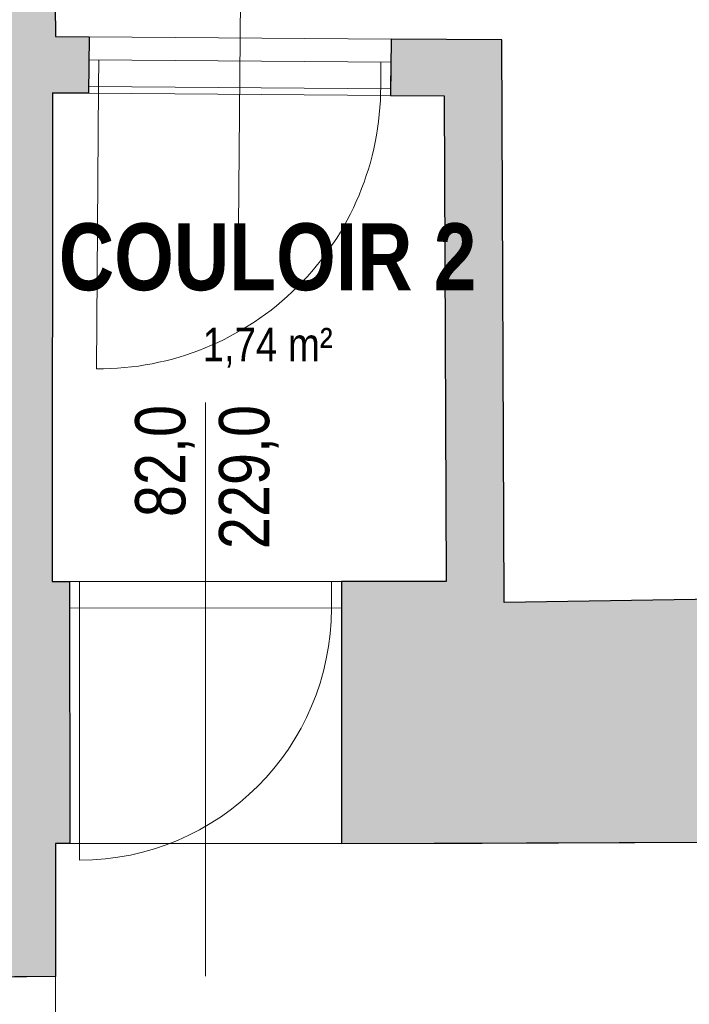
# Model space of a CAD drawing. Extents: x -6068 to 35118, y -17738 to 67348.
# Tile 140 of 243: x 1545 to 1747, y -665 to -369. Entities that reach past the tile are written whole.
import ezdxf
from ezdxf.enums import TextEntityAlignment as Align

# ---------------------------------------------------------------- set-up
doc = ezdxf.new("R2010")
doc.units = 0
doc.header["$LTSCALE"] = 15
doc.linetypes.add('Continua', pattern=[0])
doc.linetypes.add('Cui_CONTINU', pattern=[0])
for name, color, linetype, lineweight, true_color in [('Baie Architectural - Seuil - NIVEAUX - Style par défaut', 7, 'Continua', 0, 0x000000), ('Enveloppe - NIVEAUX - Style par défaut', 7, 'Continua', 0, 0x000000), ('Pièce - Notes - NIVEAUX - Style par défaut', 7, 'Continua', 0, 0x000000), ('Porte - Cadre - NIVEAUX - Style par défaut', 7, 'Continua', 0, 0x000000), ('Porte - Mesures - NIVEAUX - Style par défaut', 7, 'Continua', 0, 0x000000), ('Porte - Ouvertures - NIVEAUX - Style par défaut', 7, 'Continua', 0, 0x000000), ('Porte - Seuil - NIVEAUX - Style par défaut', 7, 'Continua', 0, 0x000000)]:
    doc.layers.add(name, color=color, linetype=linetype, lineweight=lineweight, true_color=true_color)
doc.layers.add('EDL_RDJ murs & cloisons', color=5, linetype='CONTINUOUS')
doc.layers.add('PIS-fond de plan', color=7, linetype='Cui_CONTINU')
doc.styles.add('Arial Narrow', font='ARIALN.TTF')
doc.styles.add('Arial Narrow Bold', font='ARIALNB.TTF')
doc.styles.add('MtXpl_Arial_Narrow', font='ARIALN.TTF')

# ---------------------------------------------------------------- blocks, each defined once
blk = doc.blocks.new('EDL_RDJ plan_2025 10 17')
at = {"layer": 'EDL_RDJ murs & cloisons', "linetype": 'Continuous', "ltscale": 0.08}
h = blk.add_hatch(color=9, dxfattribs=at)
h.dxf.hatch_style = 1
h.paths.add_polyline_path([(1834.94, -3.88), (1834.91, -12.88), (1826.39, -12.85), (1826.41, -28.76), (1827.39, -28.76), (1824.77, -66.33), (1569.93, -66.56), (1568.81, -194.87), (1568.89, -219.81), (1570.47, -373.69), (1580.63, -373.76), (1580.5, -390.76), (1569.6, -390.75), (1569.45, -538.02), (1574.74, -538.03), (1574.78, -617.02), (1570.51, -617.02), (1570.47, -657.12), (1496.06, -657.73), (1495.26, -558.96), (1495.43, -558.96), (1495.52, -470.53), (1495.61, -382.11), (1495.7, -302.56), (1495.78, -223.01), (1405.17, -223.54), (1405.2, -183.65), (1405.27, -173.84), (1405.27, -161.84), (1405.32, -152.84), (1503.45, -153.08), (1502.34, -2.76), (1834.94, -3.88)])
h = blk.add_hatch(color=9, dxfattribs=at)
h.dxf.hatch_style = 1
h.paths.add_polyline_path([(1988.14, -4.4), (1937.19, -4.23), (1937.16, -13.23), (1936.7, -20.6), (1936.71, -28.6), (1938.16, -65.6), (1948.21, -65.58), (1949.38, -540.48), (1705.89, -544.34), (1705.19, -374.7), (1671.73, -374.45), (1671.6, -391.45), (1687.75, -391.57), (1688.36, -537.96), (1656.74, -537.98), (1656.78, -616.98), (1824.38, -616.39), (2011.85, -615.3), (2011.16, -534.6), (1975.37, -534.9), (1974.23, -72.29), (1979.03, -72.59), (1978.84, -36.59), (1981.8, -27.57), (1988.11, -13.4), (1988.14, -4.4)])
at = {"layer": 'Baie Architectural - Seuil - NIVEAUX - Style par défaut', "color": 103, "linetype": 'Continua', "lineweight": 5, "ltscale": 0.1, "true_color": 0x49c386}
blk.add_line((1570.36, -754.03), (1570.47, -657.12), dxfattribs=at)
at = {"layer": 'EDL_RDJ murs & cloisons', "linetype": 'Continuous', "ltscale": 0.08}
for points in [[(1568.89, -219.81), (1570.47, -373.69), (1580.63, -373.76), (1580.5, -390.76), (1569.6, -390.75), (1569.45, -538.02), (1574.74, -538.03), (1574.78, -617.02), (1570.51, -617.02), (1570.47, -657.12), (1496.06, -657.73), (1495.26, -558.96), (1495.43, -558.96), (1495.52, -470.53), (1495.61, -382.11), (1495.7, -302.56)], [(1988.14, -4.4), (1937.19, -4.23), (1937.16, -13.23), (1936.7, -20.6), (1936.71, -28.6), (1938.16, -65.6), (1948.21, -65.58), (1949.38, -540.48), (1705.89, -544.34), (1705.19, -374.7), (1671.73, -374.45), (1671.6, -391.45), (1687.75, -391.57), (1688.36, -537.96), (1656.74, -537.98), (1656.78, -616.98), (1824.38, -616.39), (2011.85, -615.3)]]:
    blk.add_lwpolyline(points, dxfattribs=at)
at = {"layer": 'Enveloppe - NIVEAUX - Style par défaut', "color": 18, "linetype": 'Continua', "lineweight": 20, "ltscale": 0.1, "true_color": 0x000000}
for p, q in [((1570.47, -373.69), (1568.79, -210.1)), ((1580.63, -373.76), (1570.47, -373.69)), ((1580.5, -390.76), (1580.63, -373.76)), ((1671.73, -374.45), (1671.6, -391.45)), ((1705.19, -374.7), (1671.73, -374.45)), ((1705.89, -544.34), (1705.19, -374.7)), ((1569.45, -538.02), (1569.6, -390.68)), ((1569.6, -390.68), (1580.5, -390.76)), ((1671.6, -391.45), (1687.75, -391.57)), ((1687.75, -391.57), (1688.36, -537.96)), ((1574.74, -538.02), (1569.45, -538.02)), ((1574.78, -617.02), (1574.74, -538.02)), ((1688.36, -537.96), (1656.74, -537.98)), ((1656.74, -537.98), (1656.78, -616.98)), ((1949.38, -540.48), (1705.89, -544.34)), ((1570.47, -657.12), (1570.51, -617.02)), ((1570.51, -617.02), (1574.78, -617.02)), ((1656.78, -616.98), (1699.18, -616.95)), ((1699.18, -616.95), (1949.57, -615.82)), ((1496.06, -657.73), (1570.47, -657.12))]:
    blk.add_line(p, q, dxfattribs=at)
at = {"layer": 'Porte - Cadre - NIVEAUX - Style par défaut', "color": 103, "linetype": 'Continua', "lineweight": 5, "ltscale": 0.1, "true_color": 0x49c386}
for p, q in [((1580.58, -380.76), (1580.52, -388.76)), ((1671.68, -381.45), (1580.58, -380.76)), ((1671.62, -389.45), (1671.68, -381.45)), ((1580.52, -388.76), (1671.62, -389.45)), ((1656.74, -537.98), (1574.74, -538.02)), ((1574.74, -538.02), (1574.74, -546.02)), ((1656.74, -545.98), (1656.74, -537.98)), ((1574.74, -546.02), (1656.74, -545.98))]:
    blk.add_line(p, q, dxfattribs=at)
at = {"layer": 'Porte - Mesures - NIVEAUX - Style par défaut', "color": 103, "linetype": 'Continua', "lineweight": 13, "ltscale": 0.1, "true_color": 0x49c386}
for p, q in [((1626.18, -374.11), (1626.58, -320.18)), ((1626.18, -374.11), (1625.75, -431.1)), ((1615.74, -538), (1615.71, -484.07)), ((1615.74, -538), (1615.8, -657))]:
    blk.add_line(p, q, dxfattribs=at)
at = {"layer": 'Porte - Ouvertures - NIVEAUX - Style par défaut', "color": 103, "linetype": 'Continua', "lineweight": 13, "ltscale": 0.1, "true_color": 0x49c386}
for p, q in [((1583.52, -388.79), (1583.58, -380.79)), ((1668.62, -389.42), (1668.68, -381.42)), ((1583.52, -388.79), (1582.88, -473.89)), ((1577.74, -546.02), (1577.74, -538.02)), ((1653.74, -545.98), (1653.74, -537.98)), ((1577.74, -546.02), (1577.78, -622.02))]:
    blk.add_line(p, q, dxfattribs=at)
at = {"layer": 'Porte - Ouvertures - NIVEAUX - Style par défaut', "color": 103, "linetype": 'Continua', "lineweight": 5, "ltscale": 0.1, "true_color": 0x49c386}
for centre, radius, start in [((1583.52, -388.79), 85.1, 269.5718), ((1577.74, -546.02), 76, 270.0303)]:
    blk.add_arc(centre, radius, start, 0, dxfattribs=at)
at = {"layer": 'Porte - Seuil - NIVEAUX - Style par défaut', "color": 103, "linetype": 'Continua', "lineweight": 5, "ltscale": 0.1, "true_color": 0x49c386}
for p, q in [((1671.73, -374.45), (1580.63, -373.76)), ((1580.5, -390.76), (1671.6, -391.45)), ((1656.74, -537.98), (1574.74, -538.02)), ((1574.78, -617.02), (1656.78, -616.98))]:
    blk.add_line(p, q, dxfattribs=at)
at = {"layer": 'Pièce - Notes - NIVEAUX - Style par défaut', "color": 18, "true_color": 0x000000, "style": 'Arial Narrow Bold'}
blk.add_text('COULOIR 2', height=20.205, dxfattribs=at).set_placement((1634.5, -450.21), align=Align.CENTER)
at = {"layer": 'Pièce - Notes - NIVEAUX - Style par défaut', "color": 8, "true_color": 0x808080, "style": 'Arial Narrow'}
blk.add_text('1,74 m²', height=10.103, dxfattribs=at).set_placement((1634.5, -461.52), align=Align.TOP_CENTER)
at = {"layer": 'Porte - Mesures - NIVEAUX - Style par défaut', "color": 103, "linetype": 'Continuous', "true_color": 0x49c386, "style": 'MtXpl_Arial_Narrow'}
for s, p in [('229,0', (1634.99, -528.22)), ('82,0', (1609.68, -518.57))]:
    blk.add_text(s, height=15.153, rotation=90.0303, dxfattribs=at).set_placement(p)

msp = doc.modelspace()

# ---------------------------------------------------------------- block references
at = {"layer": 'PIS-fond de plan'}
msp.add_blockref('EDL_RDJ plan_2025 10 17', (-14.33, 0), dxfattribs=at)

doc.saveas('drawing.dxf')
